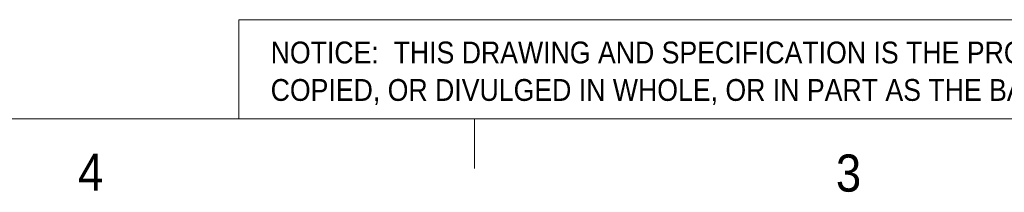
# Model space of a CAD drawing. Header units: inches. Extents: x 0.5 to 16.5, y 0.2 to 10.8.
# Tile 2 of 5: x 9.323 to 11.803, y 0.215 to 0.65. Entities that reach past the tile are written whole.
import ezdxf

# ---------------------------------------------------------------- set-up
doc = ezdxf.new("R2010")
doc.units = ezdxf.units.IN
doc.header["$MEASUREMENT"] = 0
doc.styles.add('SLDTEXTSTYLE2', font='GOTHIC.TTF', dxfattribs={"width": 0.913})

# ---------------------------------------------------------------- blocks, each defined once
blk = doc.blocks.new('SW_NOTE_0_2')
at = {"color": 0, "linetype": 'Continuous', "lineweight": 0, "char_height": 0.055, "attachment_point": 1, "style": 'SLDTEXTSTYLE2'}
for s, insert in [('NOTICE:  THIS DRAWING AND SPECIFICATION IS THE PROPERTY OF COMMAND TOOLING SYSTEMS, LLC AND SHALL NOT BE REPRODUCED, ', (0, 0.07025390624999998)), ('COPIED, OR DIVULGED IN WHOLE, OR IN PART AS THE BASIS FOR MANUFACTURING OR SALE OF THE ITEM OR ITEMS DISCLOSED.', (0, -0.02411617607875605))]:
    blk.add_mtext(s, dxfattribs=dict(at, insert=insert))

msp = doc.modelspace()

# ---------------------------------------------------------------- linework, layer by layer
at = {"color": 7, "linetype": 'Continuous', "lineweight": 18}
for p, q in [((9.874999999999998, 0.4000000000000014), (9.874999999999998, 0.6499999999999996)), ((9.874999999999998, 0.6499999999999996), (16.375, 0.6499999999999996)), ((16.375, 0.4), (0.625, 0.4)), ((10.46875, 0.4000000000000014), (10.46875, 0.2750000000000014))]:
    msp.add_line(p, q, dxfattribs=at)

# ---------------------------------------------------------------- block references
at = {"color": 7, "linetype": 'Continuous', "lineweight": 0}
msp.add_blockref('SW_NOTE_0_2', (9.95509471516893, 0.524565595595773), dxfattribs=at)

# ---------------------------------------------------------------- texts
at = {"color": 7, "linetype": 'Continuous', "lineweight": 0, "char_height": 0.09374999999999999, "attachment_point": 1, "style": 'SLDTEXTSTYLE2'}
for s, insert in [('4', (9.47012493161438, 0.3126246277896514)), ('3', (11.3787703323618, 0.3105200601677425))]:
    msp.add_mtext(s, dxfattribs=dict(at, insert=insert))

doc.saveas('drawing.dxf')
